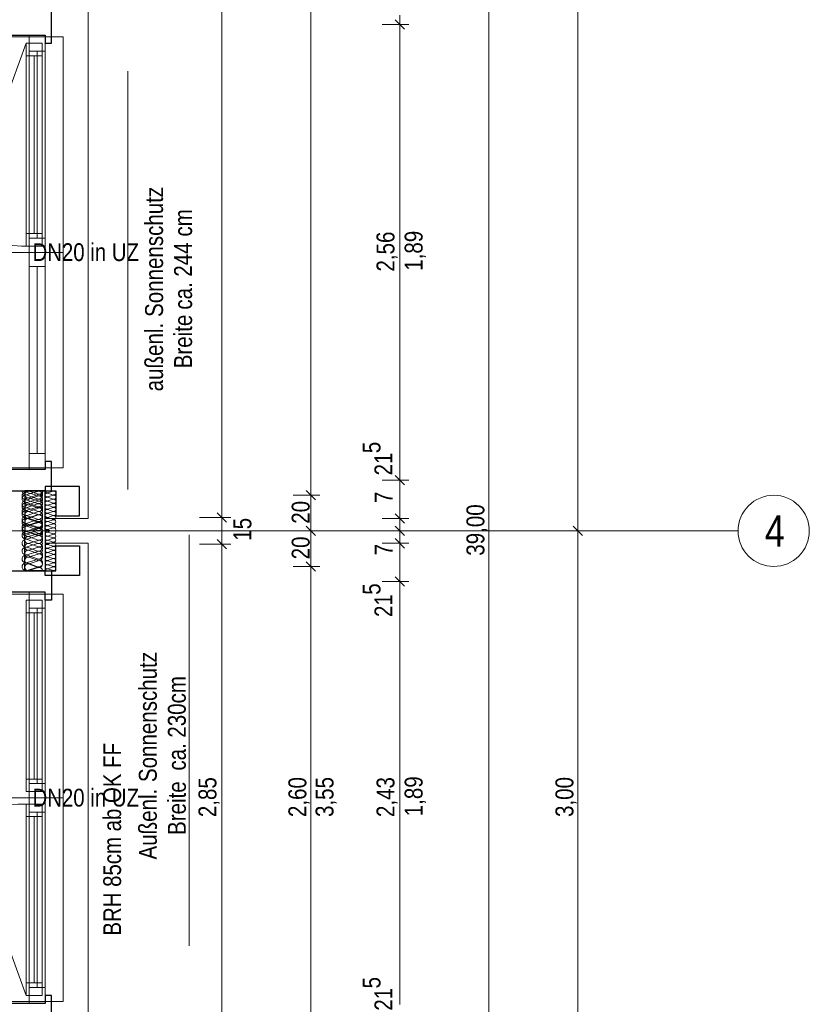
# Model space of a CAD drawing. Extents: x -620 to 3480, y 62 to 1107.
# Tile 117 of 244: x 5 to 93, y 548 to 658. Entities that reach past the tile are written whole.
import ezdxf
from ezdxf.lldxf.tags import DXFTag

# ---------------------------------------------------------------- set-up
doc = ezdxf.new("R2010")
doc.units = 0
doc.layers.get('0').update_dxf_attribs({"lineweight": 35})
for name, color, linetype, lineweight, true_color in [('30 -33 Aussenwände- 7 Fassade_ Elemente', 7, 'Continuous', 9, 0x00aacc), ('70 -72 Beschriftung- 1 Beschriftung allgemein', 7, 'Continuous', 9, 0xff6633), ('70 -76 Bemaßung- 2 Allgemein', 9, 'Continuous', 5, 0x808080)]:
    doc.layers.add(name, color=color, linetype=linetype, lineweight=lineweight, true_color=true_color)
for name, color, linetype, lineweight in [('30 -33 Aussenwände- 8 Sonnenschutz', 7, 'Continuous', 9), ('70 -71 Achsen- 1 Gebäudeachsen', 7, 'STRICHPUNKT2-A06G9GKV8I', 18), ('Detailelementbeschriftung', 7, 'Continuous', 9)]:
    doc.layers.add(name, color=color, linetype=linetype, lineweight=lineweight)
doc.styles.get("Standard").update_dxf_attribs({"font": 'ARIALN.TTF'})
tags = doc.linetypes.add('grob-A06G9GKW8I', pattern=[14, 3, -8, 3]).pattern_tags.tags
tags[8:9] = [DXFTag(74, 4), DXFTag(75, 0), DXFTag(340, '0'), DXFTag(46, 0.0), DXFTag(50, 0.0), DXFTag(44, 0.0), DXFTag(45, 0.0)]
tags[6:7] = [DXFTag(74, 4), DXFTag(75, 0), DXFTag(340, '0'), DXFTag(46, 0.0), DXFTag(50, 0.0), DXFTag(44, 0.0), DXFTag(45, 0.0)]
tags[4:5] = [DXFTag(74, 4), DXFTag(75, 0), DXFTag(340, '0'), DXFTag(46, 0.0), DXFTag(50, 0.0), DXFTag(44, 0.0), DXFTag(45, 0.0)]
tags = doc.linetypes.add('STRICHPUNKT2-A06G9GKV8I', pattern=[12.7, 6.35, -3.175, 0, -3.175]).pattern_tags.tags
tags[10:11] = [DXFTag(74, 4), DXFTag(75, 0), DXFTag(340, '0'), DXFTag(46, 0.0), DXFTag(50, 0.0), DXFTag(44, 0.0), DXFTag(45, 0.0)]
tags[8:9] = [DXFTag(74, 4), DXFTag(75, 0), DXFTag(340, '0'), DXFTag(46, 0.0), DXFTag(50, 0.0), DXFTag(44, 0.0), DXFTag(45, 0.0)]
tags[6:7] = [DXFTag(74, 4), DXFTag(75, 0), DXFTag(340, '0'), DXFTag(46, 0.0), DXFTag(50, 0.0), DXFTag(44, 0.0), DXFTag(45, 0.0)]
tags[4:5] = [DXFTag(74, 4), DXFTag(75, 0), DXFTag(340, '0'), DXFTag(46, 0.0), DXFTag(50, 0.0), DXFTag(44, 0.0), DXFTag(45, 0.0)]

# ---------------------------------------------------------------- blocks, each defined once
blk = doc.blocks.new('Referenz-A06G9GKX8I')
at = {"layer": '30 -33 Aussenwände- 7 Fassade_ Elemente', "color": 0, "linetype": 'Continuous', "ltscale": 0.13}
for p, q in [((12.43, 602.36), (12.43, 764.56)), ((5.79, 656.66), (7.59, 656.66)), ((5.79, 632.26), (5.79, 656.66)), ((7.59, 656.66), (7.59, 632.26)), ((5.44, 655.76), (7.24, 655.76)), ((5.44, 632.96), (5.44, 655.76)), ((7.24, 655.76), (7.24, 632.96)), ((7.24, 632.96), (5.44, 632.96)), ((5.79, 607.86), (5.79, 632.26)), ((5.79, 632.26), (7.59, 632.26)), ((7.59, 632.26), (7.59, 607.86)), ((7.59, 607.86), (5.79, 607.86)), ((0.63, 605.46), (7.59, 605.46)), ((5.56, 605.33), (5.91, 605.46)), ((5.56, 605.03), (6.71, 605.4)), ((5.56, 605.29), (6.71, 604.92)), ((6.79, 605.09), (5.79, 605.41)), ((7.59, 605.46), (7.59, 602.36)), ((7.89, 605.24), (8.49, 605.43)), ((6.71, 604.56), (5.56, 604.99)), ((6.71, 604.87), (5.56, 604.45)), ((5.56, 604.15), (6.71, 604.52)), ((5.56, 604.41), (6.71, 604.04)), ((5.79, 604.68), (6.79, 605.05)), ((6.79, 604.32), (5.79, 604.64)), ((5.79, 603.91), (6.79, 604.28)), ((8.49, 604.99), (7.89, 605.21)), ((7.89, 604.78), (8.49, 604.97)), ((8.49, 604.53), (7.89, 604.75)), ((7.89, 604.32), (8.49, 604.51)), ((8.49, 604.07), (7.89, 604.29)), ((6.71, 603.68), (5.56, 604.11)), ((6.71, 603.99), (5.56, 603.57)), ((5.56, 603.27), (6.71, 603.64)), ((5.56, 603.53), (6.71, 603.16)), ((6.71, 602.8), (5.56, 603.23)), ((6.71, 603.11), (5.56, 602.69)), ((6.79, 603.56), (5.79, 603.88)), ((5.79, 603.15), (6.79, 603.52)), ((6.79, 602.79), (5.79, 603.11)), ((7.89, 603.86), (8.49, 604.05)), ((8.49, 603.61), (7.89, 603.83)), ((7.89, 603.4), (8.49, 603.59)), ((8.49, 603.15), (7.89, 603.37)), ((7.89, 602.94), (8.49, 603.13)), ((5.56, 602.39), (6.71, 602.76)), ((5.56, 602.64), (6.71, 602.27)), ((6.71, 601.92), (5.56, 602.35)), ((6.71, 602.23), (5.56, 601.81)), ((5.79, 602.38), (6.79, 602.75)), ((6.79, 602.02), (5.79, 602.34)), ((5.79, 601.62), (6.79, 601.99)), ((7.59, 602.36), (12.43, 602.36)), ((7.88, 602.48), (8.48, 602.67)), ((8.48, 602.23), (7.88, 602.45)), ((7.88, 602.02), (8.48, 602.21)), ((8.48, 601.77), (7.88, 602)), ((8.48, 602.69), (7.89, 602.91)), ((5.56, 601.51), (6.71, 601.88)), ((5.56, 601.76), (6.71, 601.39)), ((6.71, 601.04), (5.56, 601.47)), ((6.71, 601.35), (5.56, 600.93)), ((6.71, 601.29), (5.56, 600.92)), ((5.56, 600.63), (6.71, 601)), ((5.56, 600.88), (6.71, 600.51)), ((5.56, 600.87), (6.71, 600.45)), ((6.79, 601.26), (5.79, 601.58)), ((6.79, 601.22), (6.08, 600.96)), ((6.79, 600.69), (6.08, 600.96)), ((6.71, 601.33), (6.37, 601.46)), ((7.88, 601.56), (8.48, 601.75)), ((8.48, 601.31), (7.88, 601.54)), ((7.88, 601.1), (8.48, 601.29)), ((7.88, 601.08), (8.21, 600.96)), ((7.88, 600.84), (8.21, 600.96)), ((7.88, 600.82), (8.48, 600.62)), ((5.56, 600.58), (5.91, 600.46)), ((6.71, 600.41), (5.56, 600.04)), ((5.56, 599.99), (6.71, 599.57)), ((6.79, 600.66), (5.79, 600.34)), ((5.79, 600.3), (6.79, 599.93)), ((6.79, 599.89), (5.79, 599.57)), ((8.48, 600.6), (7.88, 600.38)), ((7.88, 600.36), (8.48, 600.16)), ((8.48, 600.14), (7.88, 599.92)), ((7.88, 599.9), (8.48, 599.7)), ((6.71, 599.53), (5.56, 599.16)), ((5.56, 599.11), (6.71, 598.69)), ((6.71, 598.64), (5.56, 598.27)), ((5.79, 599.53), (6.79, 599.16)), ((6.79, 599.12), (5.79, 598.8)), ((5.79, 598.77), (6.79, 598.4)), ((7.59, 599.56), (12.43, 599.56)), ((7.59, 596.46), (7.59, 599.56)), ((8.48, 599.68), (7.88, 599.46)), ((7.88, 599.44), (8.48, 599.24)), ((8.48, 599.22), (7.89, 599)), ((7.89, 598.98), (8.49, 598.78)), ((8.49, 598.76), (7.89, 598.54)), ((12.43, 599.56), (12.43, 542.36)), ((5.56, 598.23), (6.71, 597.81)), ((6.71, 597.76), (5.56, 597.39)), ((6.79, 598.36), (5.79, 598.04)), ((5.79, 598), (6.79, 597.63)), ((6.79, 597.59), (5.79, 597.27)), ((7.89, 598.52), (8.49, 598.33)), ((8.49, 598.3), (7.89, 598.08)), ((7.89, 598.06), (8.49, 597.87)), ((8.49, 597.84), (7.89, 597.62)), ((7.89, 597.6), (8.49, 597.41)), ((0.63, 596.46), (7.59, 596.46)), ((5.56, 597.35), (6.71, 596.93)), ((6.71, 596.88), (5.56, 596.51)), ((5.79, 597.23), (6.79, 596.86)), ((6.79, 596.83), (5.79, 596.51)), ((8.49, 597.38), (7.89, 597.16)), ((7.89, 597.14), (8.49, 596.95)), ((8.49, 596.92), (7.89, 596.7)), ((7.89, 596.68), (8.49, 596.49)), ((5.79, 594.06), (5.79, 570.96)), ((7.59, 594.06), (5.79, 594.06)), ((7.59, 570.96), (7.59, 594.06)), ((5.79, 570.96), (7.59, 570.96)), ((5.79, 570.96), (5.79, 547.86)), ((7.59, 547.86), (7.59, 570.96)), ((7.24, 570.26), (5.44, 570.26)), ((5.44, 570.26), (5.44, 548.76)), ((7.24, 548.76), (7.24, 570.26)), ((5.44, 548.76), (7.24, 548.76)), ((5.79, 547.86), (7.59, 547.86))]:
    blk.add_line(p, q, dxfattribs=at)
at = {"layer": '30 -33 Aussenwände- 7 Fassade_ Elemente', "color": 0, "linetype": 'Continuous', "lineweight": -2, "ltscale": 0.25}
for p, q in [((8.29, 655.76), (8.29, 659.96)), ((2.49, 656.66), (7.59, 656.66)), ((7.59, 656.66), (7.59, 655.76)), ((7.59, 655.76), (8.29, 655.76)), ((7.59, 608.76), (7.59, 607.86)), ((8.29, 608.76), (7.59, 608.76)), ((8.29, 605.46), (8.29, 608.76)), ((7.59, 607.86), (2.49, 607.86)), ((2.49, 605.46), (8.29, 605.46)), ((7.59, 605.46), (5.29, 605.46)), ((5.29, 605.46), (5.29, 600.96)), ((7.59, 605.96), (7.59, 605.46)), ((11.43, 605.96), (7.59, 605.96)), ((7.59, 600.96), (7.59, 605.46)), ((7.59, 605.46), (8.79, 605.46)), ((8.79, 605.46), (8.79, 602.66)), ((11.43, 602.66), (11.43, 605.96)), ((8.79, 602.66), (11.43, 602.66)), ((5.29, 596.46), (5.29, 600.96)), ((7.59, 600.96), (7.59, 596.46)), ((8.79, 599.26), (11.43, 599.26)), ((8.79, 596.46), (8.79, 599.26)), ((11.43, 599.26), (11.43, 595.96)), ((2.49, 596.46), (8.29, 596.46)), ((7.59, 596.46), (5.29, 596.46)), ((7.59, 596.46), (8.79, 596.46)), ((7.59, 595.96), (7.59, 596.46)), ((8.29, 596.46), (8.29, 593.16)), ((11.43, 595.96), (7.59, 595.96)), ((7.59, 594.06), (2.49, 594.06)), ((7.59, 593.16), (7.59, 594.06)), ((8.29, 593.16), (7.59, 593.16)), ((7.59, 547.86), (2.49, 547.86)), ((7.59, 548.76), (7.59, 547.86)), ((8.29, 548.76), (7.59, 548.76)), ((8.29, 545.46), (8.29, 548.76))]:
    blk.add_line(p, q, dxfattribs=at)
at = {"layer": '30 -33 Aussenwände- 7 Fassade_ Elemente', "color": 0}
for p, q in [((5.79, 656.46), (0.59, 656.46)), ((5.79, 656.46), (7.59, 656.46)), ((5.79, 654.86), (5.79, 656.46)), ((7.59, 656.46), (9.59, 656.46)), ((7.59, 656.46), (7.59, 654.86)), ((9.59, 656.46), (9.59, 632.26)), ((5.79, 633.86), (5.79, 654.86)), ((5.79, 654.86), (7.59, 654.86)), ((6.69, 633.86), (6.69, 654.86)), ((7.59, 654.86), (7.59, 633.86)), ((7.59, 633.86), (5.79, 633.86)), ((5.79, 633.86), (5.79, 632.26)), ((7.59, 632.26), (7.59, 633.86)), ((5.79, 632.26), (0.59, 632.26)), ((5.79, 630.66), (5.79, 632.26)), ((5.79, 632.26), (7.59, 632.26)), ((7.59, 632.26), (9.59, 632.26)), ((7.59, 632.26), (7.59, 630.66)), ((9.59, 632.26), (9.59, 608.06)), ((5.79, 609.66), (5.79, 630.66)), ((5.79, 630.66), (7.59, 630.66)), ((6.69, 609.66), (6.69, 630.66)), ((7.59, 630.66), (7.59, 609.66)), ((5.79, 609.66), (5.79, 608.06)), ((7.59, 609.66), (5.79, 609.66)), ((7.59, 608.06), (7.59, 609.66)), ((0.59, 608.06), (5.79, 608.06)), ((5.79, 608.06), (7.59, 608.06)), ((9.59, 608.06), (7.59, 608.06)), ((5.79, 593.86), (0.59, 593.86)), ((5.44, 591.76), (5.44, 593.16)), ((5.44, 593.16), (7.24, 593.16)), ((5.79, 593.86), (7.59, 593.86)), ((5.79, 592.26), (5.79, 593.86)), ((7.24, 593.16), (7.24, 591.76)), ((7.59, 593.86), (9.59, 593.86)), ((7.59, 593.86), (7.59, 592.26)), ((9.59, 593.86), (9.59, 570.96)), ((7.59, 592.26), (5.79, 592.26)), ((7.59, 592.26), (7.59, 572.56)), ((5.44, 591.76), (7.24, 591.76)), ((5.44, 573.06), (5.44, 591.76)), ((6.34, 591.76), (6.34, 573.06)), ((7.24, 591.76), (7.24, 573.06)), ((5.44, 571.66), (5.44, 573.06)), ((7.24, 573.06), (5.44, 573.06)), ((5.79, 572.56), (5.79, 570.96)), ((7.59, 572.56), (5.79, 572.56)), ((7.24, 573.06), (7.24, 571.66)), ((7.59, 570.96), (7.59, 572.56)), ((0.59, 570.96), (5.79, 570.96)), ((7.24, 571.66), (5.44, 571.66)), ((5.79, 570.96), (7.59, 570.96)), ((5.79, 569.36), (5.79, 570.96)), ((7.59, 570.96), (7.59, 569.36)), ((9.59, 570.96), (7.59, 570.96)), ((9.59, 570.96), (9.59, 548.06)), ((5.79, 569.36), (7.59, 569.36)), ((5.79, 549.66), (5.79, 569.36)), ((6.69, 549.66), (6.69, 569.36)), ((7.59, 569.36), (7.59, 549.66)), ((7.59, 549.66), (5.79, 549.66)), ((5.79, 549.66), (5.79, 548.06)), ((7.59, 548.06), (7.59, 549.66)), ((0.59, 548.06), (5.79, 548.06)), ((5.79, 548.06), (7.59, 548.06)), ((9.59, 548.06), (7.59, 548.06))]:
    blk.add_line(p, q, dxfattribs=at)
at = {"layer": '30 -33 Aussenwände- 7 Fassade_ Elemente', "color": 0, "linetype": 'Continuous', "lineweight": 18, "ltscale": 0.18}
for p, q in [((5.79, 654.86), (5.79, 656.66)), ((5.79, 656.66), (7.59, 656.66)), ((7.59, 656.66), (7.59, 654.86)), ((5.44, 654.36), (5.44, 655.76)), ((5.44, 655.76), (7.24, 655.76)), ((7.24, 655.76), (7.24, 654.36)), ((7.24, 654.36), (5.44, 654.36)), ((7.59, 654.86), (5.79, 654.86)), ((6.34, 634.36), (6.34, 654.36)), ((6.69, 654.86), (6.69, 633.86)), ((5.44, 634.36), (7.24, 634.36)), ((5.44, 632.96), (5.44, 634.36)), ((7.24, 634.36), (7.24, 632.96)), ((7.24, 632.96), (5.44, 632.96)), ((5.79, 633.86), (7.59, 633.86)), ((5.79, 632.26), (5.79, 633.86)), ((7.59, 633.86), (7.59, 632.26)), ((5.79, 630.66), (5.79, 632.26)), ((5.79, 632.26), (7.59, 632.26)), ((7.59, 632.26), (7.59, 630.66)), ((7.59, 630.66), (5.79, 630.66)), ((6.69, 630.66), (6.69, 609.66)), ((5.79, 609.66), (7.59, 609.66)), ((5.79, 607.86), (5.79, 609.66)), ((7.59, 609.66), (7.59, 607.86)), ((7.59, 607.86), (5.79, 607.86)), ((5.79, 594.06), (7.59, 594.06)), ((5.79, 592.26), (5.79, 594.06)), ((7.59, 594.06), (7.59, 592.26)), ((7.59, 592.26), (5.79, 592.26)), ((6.69, 572.56), (6.69, 592.26)), ((5.79, 572.56), (7.59, 572.56)), ((5.79, 570.96), (5.79, 572.56)), ((7.59, 572.56), (7.59, 570.96)), ((7.59, 570.96), (5.79, 570.96)), ((5.79, 569.36), (5.79, 570.96)), ((7.59, 570.96), (7.59, 569.36)), ((5.44, 570.26), (7.24, 570.26)), ((5.44, 568.86), (5.44, 570.26)), ((7.24, 570.26), (7.24, 568.86)), ((7.24, 568.86), (5.44, 568.86)), ((7.59, 569.36), (5.79, 569.36)), ((6.34, 568.86), (6.34, 550.16)), ((5.44, 550.16), (7.24, 550.16)), ((5.44, 548.76), (5.44, 550.16)), ((7.24, 550.16), (7.24, 548.76)), ((5.79, 549.66), (7.59, 549.66)), ((5.79, 547.86), (5.79, 549.66)), ((7.59, 549.66), (7.59, 547.86)), ((7.24, 548.76), (5.44, 548.76)), ((7.59, 547.86), (5.79, 547.86))]:
    blk.add_line(p, q, dxfattribs=at)
at = {"layer": '30 -33 Aussenwände- 7 Fassade_ Elemente', "color": 0, "linetype": 'grob-A06G9GKW8I', "ltscale": 0.13}
for p, q in [((5.44, 655.76), (-2.36, 634.33)), ((5.44, 548.76), (-1.92, 568.96))]:
    blk.add_line(p, q, dxfattribs=at)
for centre, major_axis in [((5.44, 655.76), (-7.8, -21.42)), ((5.44, 548.76), (0, 21.5))]:
    blk.add_ellipse(centre, major_axis=major_axis, ratio=1, start_param=0, end_param=0.349066, dxfattribs=at)
at = {"layer": '30 -33 Aussenwände- 7 Fassade_ Elemente', "color": 0, "linetype": 'Continuous', "ltscale": 0.13}
for centre, major_axis, end_param in [((5.43, 605.45), (-0.44, 0.006), 1.896254), ((5.43, 604.87), (0.135, 0.419), 1.254884), ((5.43, 605.75), (-0.329, -0.292), 1.157172), ((5.67, 605.04), (0.117, 0.364), 3.765224), ((6.85, 605.34), (-0.135, -0.419), 2.160679), ((6.85, 604.98), (-0.135, -0.419), 3.765224), ((6.9, 605.45), (-0.117, -0.364), 1.896254), ((7.82, 604.99), (0.071, 0.219), 3.764652), ((7.82, 605.45), (-0.23, 0.003), 1.896254), ((8.56, 605.21), (-0.071, -0.219), 3.765224), ((5.43, 604.87), (-0.356, 0.258), 1.254884), ((5.43, 604.57), (0.135, 0.419), 3.764652), ((5.43, 603.99), (0.135, 0.419), 3.764652), ((5.43, 603.99), (-0.356, 0.258), 1.254884), ((5.43, 603.69), (0.135, 0.419), 3.764652), ((5.43, 604.87), (-0.356, -0.258), 1.254884), ((5.43, 603.99), (0.135, 0.419), 1.254884), ((5.67, 604.28), (0.117, 0.364), 3.765224), ((6.85, 604.46), (0.356, 0.258), 1.255075), ((6.85, 604.46), (-0.135, -0.419), 3.765224), ((6.85, 604.1), (-0.135, -0.419), 3.765224), ((6.85, 604.46), (-0.135, -0.419), 1.255075), ((6.9, 604.69), (-0.117, -0.364), 3.764652), ((6.9, 603.92), (-0.117, -0.364), 3.764652), ((6.85, 604.46), (0.356, -0.258), 1.255075), ((7.82, 604.53), (0.071, 0.219), 3.764652), ((7.82, 604.07), (0.071, 0.219), 3.764652), ((8.56, 604.75), (-0.071, -0.219), 3.765224), ((8.56, 604.29), (-0.071, -0.219), 3.765224), ((5.43, 603.11), (0.135, 0.419), 3.764652), ((5.43, 603.11), (-0.356, 0.258), 1.254884), ((5.43, 602.81), (0.135, 0.419), 3.764652), ((5.43, 602.81), (-0.356, 0.258), 1.254884), ((5.43, 603.99), (-0.356, -0.258), 1.254884), ((5.43, 603.11), (0.135, 0.419), 1.254884), ((5.43, 602.81), (0.135, 0.419), 1.254884), ((5.67, 603.51), (0.117, 0.364), 3.765224), ((5.67, 602.75), (0.117, 0.364), 3.765224), ((5.67, 602.75), (0.117, 0.364), 1.255075), ((6.85, 603.57), (-0.135, -0.419), 3.765224), ((6.85, 603.57), (0.356, 0.258), 1.255075), ((6.85, 603.22), (-0.135, -0.419), 3.765224), ((6.85, 603.57), (-0.135, -0.419), 1.255075), ((6.85, 602.69), (-0.135, -0.419), 3.765224), ((6.9, 603.15), (-0.117, -0.364), 3.764652), ((6.9, 603.15), (0.31, 0.225), 1.254884), ((6.85, 603.57), (0.356, -0.258), 1.255075), ((6.9, 603.15), (0.31, -0.225), 1.254884), ((7.82, 603.62), (0.071, 0.219), 3.764652), ((7.81, 603.16), (0.071, 0.219), 3.764652), ((8.56, 602.91), (-0.071, -0.219), 3.765224), ((8.56, 603.83), (-0.071, -0.219), 3.765224), ((8.56, 603.37), (-0.071, -0.219), 3.765224), ((5.43, 602.23), (0.135, 0.419), 3.764652), ((5.43, 601.93), (0.135, 0.419), 3.764652), ((5.43, 601.93), (-0.356, 0.258), 1.254884), ((5.43, 603.11), (-0.356, -0.258), 1.254884), ((5.43, 602.81), (-0.356, -0.258), 1.254884), ((5.43, 601.93), (0.135, 0.419), 1.254884), ((5.67, 602.75), (-0.31, 0.225), 1.255075), ((5.67, 601.98), (0.117, 0.364), 3.765224), ((5.67, 601.98), (-0.31, 0.225), 1.255075), ((5.67, 602.75), (-0.31, -0.225), 1.255075), ((5.67, 601.98), (0.117, 0.364), 1.255075), ((6.85, 602.34), (-0.135, -0.419), 3.765224), ((6.85, 602.34), (0.356, 0.258), 1.255075), ((6.85, 601.81), (-0.135, -0.419), 3.765224), ((6.85, 602.34), (-0.135, -0.419), 1.255075), ((6.85, 601.46), (-0.135, -0.419), 3.765224), ((6.85, 601.46), (0.356, 0.258), 1.255075), ((6.9, 603.15), (-0.117, -0.364), 1.254884), ((6.9, 602.39), (0.31, 0.225), 1.254884), ((6.9, 602.39), (-0.117, -0.364), 3.764652), ((6.9, 602.39), (-0.117, -0.364), 1.254884), ((6.9, 601.62), (0.31, 0.225), 1.254884), ((6.85, 602.34), (0.356, -0.258), 1.255075), ((6.9, 602.39), (0.31, -0.225), 1.254884), ((7.81, 602.7), (0.071, 0.219), 3.764652), ((7.81, 602.24), (0.071, 0.219), 3.764652), ((7.81, 602.24), (-0.186, 0.135), 1.254884), ((7.81, 601.78), (0.071, 0.219), 3.764652), ((7.81, 602.24), (0.071, 0.219), 1.254884), ((7.81, 602.24), (-0.186, -0.135), 1.254884), ((7.81, 601.78), (0.071, 0.219), 1.254884), ((8.56, 602.45), (-0.071, -0.219), 3.765224), ((8.55, 601.99), (0.186, 0.135), 1.255075), ((8.55, 601.99), (-0.071, -0.219), 3.765224), ((8.55, 601.99), (0.186, -0.135), 1.255075), ((5.43, 601.34), (0.135, 0.419), 3.764652), ((5.43, 601.34), (-0.423, 0.121), 2.160679), ((5.43, 601.05), (-0.356, 0.258), 1.254884), ((5.43, 600.46), (0.135, 0.419), 3.765224), ((5.43, 600.46), (0.135, 0.419), 1.896254), ((5.43, 601.93), (-0.356, -0.258), 1.254884), ((5.43, 601.05), (0.135, 0.419), 1.254884), ((5.43, 600.46), (0.135, 0.419), 1.255075), ((5.67, 601.21), (0.117, 0.364), 2.619647), ((5.67, 600.7), (-0.283, 0.257), 2.619647), ((5.67, 601.98), (-0.31, -0.225), 1.255075), ((6.85, 601.75), (-0.135, -0.419), 1.157172), ((6.85, 600.93), (-0.135, -0.419), 3.765224), ((6.85, 600.87), (0.356, 0.258), 1.254884), ((6.85, 601.46), (-0.135, -0.419), 1.255075), ((6.85, 600.58), (0.423, -0.121), 2.160679), ((6.9, 601.62), (-0.117, -0.364), 1.254884), ((6.9, 600.86), (0.369, 0.102), 1.613483), ((6.9, 601.06), (-0.117, -0.364), 1.613483), ((6.85, 601.46), (0.356, -0.258), 1.255075), ((6.85, 600.87), (0.356, -0.258), 1.254884), ((6.9, 601.62), (0.31, -0.225), 1.254884), ((7.81, 601.78), (-0.186, 0.135), 1.254884), ((7.81, 601.32), (-0.186, 0.135), 1.254884), ((7.81, 600.86), (0.071, 0.219), 1.434048), ((7.81, 601.06), (-0.207, -0.1), 1.434048), ((7.81, 601.78), (-0.186, -0.135), 1.254884), ((7.81, 601.32), (0.071, 0.219), 1.254884), ((7.81, 601.32), (-0.186, -0.135), 1.254884), ((7.81, 600.6), (0.07, 0.219), 1.254884), ((8.55, 601.99), (-0.071, -0.219), 1.255075), ((8.55, 601.53), (-0.071, -0.219), 3.765224), ((8.55, 601.53), (0.186, 0.135), 1.255075), ((8.55, 601.53), (-0.071, -0.219), 1.255075), ((8.55, 601.07), (0.198, -0.116), 2.411197), ((8.55, 600.84), (-0.07, -0.219), 2.411197), ((8.55, 601.53), (0.186, -0.135), 1.255075), ((5.43, 600.46), (-0.356, 0.258), 1.255075), ((5.43, 599.57), (0.135, 0.419), 3.765224), ((5.43, 599.57), (-0.356, 0.258), 1.255075), ((5.43, 601.05), (-0.356, -0.258), 1.254884), ((5.43, 600.46), (-0.356, -0.258), 1.255075), ((5.43, 599.57), (0.135, 0.419), 1.255075), ((5.43, 600.17), (0.135, 0.419), 1.157172), ((5.67, 599.93), (0.117, 0.364), 3.765224), ((5.67, 599.93), (-0.31, 0.225), 1.255075), ((5.67, 599.93), (0.117, 0.364), 1.255075), ((5.67, 599.93), (-0.31, -0.225), 1.255075), ((6.85, 600.87), (-0.135, -0.419), 1.254884), ((6.85, 599.99), (0.356, 0.258), 1.254884), ((6.85, 599.99), (-0.135, -0.419), 3.764652), ((6.85, 599.99), (-0.135, -0.419), 1.254884), ((6.9, 600.29), (0.31, 0.225), 1.254884), ((6.9, 600.29), (-0.117, -0.364), 1.254884), ((6.9, 599.53), (-0.117, -0.364), 3.764652), ((6.9, 599.53), (0.31, 0.225), 1.254884), ((6.85, 599.99), (0.356, -0.258), 1.254884), ((6.9, 600.29), (0.31, -0.225), 1.254884), ((6.9, 599.53), (0.31, -0.225), 1.254884), ((7.81, 600.6), (-0.186, 0.135), 1.254884), ((7.81, 600.14), (0.07, 0.219), 3.764652), ((7.81, 600.14), (-0.186, 0.135), 1.254884), ((7.81, 599.68), (0.07, 0.219), 3.764652), ((7.81, 599.68), (-0.186, 0.135), 1.254884), ((7.81, 600.6), (-0.186, -0.135), 1.254884), ((7.81, 600.14), (0.07, 0.219), 1.254884), ((7.81, 600.14), (-0.186, -0.135), 1.254884), ((7.81, 599.68), (0.07, 0.219), 1.254884), ((8.55, 600.38), (-0.07, -0.219), 3.765224), ((8.55, 600.38), (0.186, 0.135), 1.255075), ((8.55, 600.38), (-0.07, -0.219), 1.255075), ((8.55, 599.92), (0.186, 0.135), 1.255075), ((8.55, 599.92), (-0.07, -0.219), 3.765224), ((8.55, 599.92), (-0.07, -0.219), 1.255075), ((8.56, 599.46), (-0.07, -0.219), 3.765224), ((8.55, 600.38), (0.186, -0.135), 1.255075), ((8.55, 599.92), (0.186, -0.135), 1.255075), ((5.43, 598.69), (0.135, 0.419), 3.765224), ((5.43, 599.57), (-0.356, -0.258), 1.255075), ((5.67, 599.17), (0.117, 0.364), 3.765224), ((5.67, 599.17), (-0.31, 0.225), 1.255075), ((5.67, 598.4), (0.117, 0.364), 3.765224), ((5.67, 599.17), (0.117, 0.364), 1.255075), ((5.67, 599.17), (-0.31, -0.225), 1.255075), ((6.85, 599.11), (-0.135, -0.419), 3.764652), ((6.85, 599.11), (0.356, 0.258), 1.254884), ((6.85, 599.11), (-0.135, -0.419), 1.254884), ((6.85, 598.23), (-0.135, -0.419), 3.764652), ((6.9, 599.53), (-0.117, -0.364), 1.254884), ((6.9, 598.76), (0.31, 0.225), 1.254884), ((6.9, 598.76), (-0.117, -0.364), 3.764652), ((6.85, 599.11), (0.356, -0.258), 1.254884), ((6.9, 598.76), (0.31, -0.225), 1.254884), ((7.81, 599.22), (0.07, 0.219), 3.764652), ((7.81, 598.76), (0.07, 0.219), 3.764652), ((7.81, 599.68), (-0.186, -0.135), 1.254884), ((8.56, 599), (-0.07, -0.219), 3.765224), ((8.56, 598.54), (-0.07, -0.219), 3.765224), ((5.43, 597.81), (0.135, 0.419), 3.765224), ((5.67, 597.64), (0.117, 0.364), 3.765224), ((6.85, 597.34), (-0.135, -0.419), 3.764652), ((6.9, 598.76), (-0.117, -0.364), 1.254884), ((6.9, 597.99), (-0.117, -0.364), 3.764652), ((6.9, 597.23), (-0.117, -0.364), 3.764652), ((7.82, 598.3), (0.07, 0.219), 3.764652), ((7.82, 597.84), (0.07, 0.219), 3.764652), ((7.82, 597.38), (0.07, 0.219), 3.764652), ((8.56, 598.08), (-0.07, -0.219), 3.765224), ((8.56, 597.62), (-0.07, -0.219), 3.765224), ((5.43, 596.93), (0.135, 0.419), 3.765224), ((5.67, 596.87), (0.117, 0.364), 3.765224), ((6.85, 596.46), (0.44, -0.006), 1.896254), ((6.9, 596.46), (0.383, -0.005), 1.896254), ((7.82, 596.92), (0.07, 0.219), 3.764652), ((7.82, 596.46), (0.07, 0.219), 1.896254), ((8.56, 597.16), (-0.07, -0.219), 3.765224), ((8.56, 596.71), (-0.07, -0.219), 3.765224)]:
    blk.add_ellipse(centre, major_axis=major_axis, ratio=1, start_param=0, end_param=end_param, dxfattribs=at)
at = {"layer": '30 -33 Aussenwände- 8 Sonnenschutz', "color": 0, "linetype": 'Continuous', "ltscale": 0.13}
blk.add_line((16.86, 652.62), (16.86, 605.62), dxfattribs=at)
at = {"layer": '70 -71 Achsen- 1 Gebäudeachsen', "color": 0, "linetype": 'Continuous', "ltscale": 0.18}
for p, q in [((86.89, 604.05), (87.2, 604.28)), ((87.2, 604.28), (87.54, 604.48)), ((87.54, 604.48), (87.9, 604.65)), ((87.9, 604.65), (88.27, 604.78)), ((88.27, 604.78), (88.65, 604.88)), ((88.65, 604.88), (89.03, 604.94)), ((89.03, 604.94), (89.43, 604.96)), ((89.43, 604.96), (89.82, 604.94)), ((89.82, 604.94), (90.21, 604.88)), ((90.21, 604.88), (90.59, 604.78)), ((90.59, 604.78), (90.96, 604.65)), ((90.96, 604.65), (91.31, 604.48)), ((91.31, 604.48), (91.65, 604.28)), ((91.65, 604.28), (91.96, 604.05)), ((85.9, 602.84), (86.1, 603.18)), ((86.1, 603.18), (86.33, 603.49)), ((86.33, 603.49), (86.6, 603.79)), ((86.6, 603.79), (86.89, 604.05)), ((91.96, 604.05), (92.26, 603.79)), ((92.26, 603.79), (92.52, 603.49)), ((92.52, 603.49), (92.75, 603.18)), ((92.75, 603.18), (92.95, 602.84)), ((85.5, 601.74), (85.6, 602.12)), ((85.6, 602.12), (85.73, 602.49)), ((85.73, 602.49), (85.9, 602.84)), ((92.95, 602.84), (93.12, 602.49)), ((93.12, 602.49), (93.25, 602.12)), ((93.25, 602.12), (93.35, 601.74)), ((85.43, 600.96), (85.45, 601.35)), ((85.45, 600.57), (85.43, 600.96)), ((85.45, 601.35), (85.5, 601.74)), ((93.35, 601.74), (93.41, 601.35)), ((93.41, 601.35), (93.43, 600.96)), ((93.43, 600.96), (93.41, 600.57)), ((85.5, 600.18), (85.45, 600.57)), ((85.6, 599.8), (85.5, 600.18)), ((85.73, 599.43), (85.6, 599.8)), ((93.25, 599.8), (93.12, 599.43)), ((93.35, 600.18), (93.25, 599.8)), ((93.41, 600.57), (93.35, 600.18)), ((85.9, 599.07), (85.73, 599.43)), ((86.1, 598.73), (85.9, 599.07)), ((86.33, 598.42), (86.1, 598.73)), ((92.75, 598.73), (92.52, 598.42)), ((92.95, 599.07), (92.75, 598.73)), ((93.12, 599.43), (92.95, 599.07)), ((86.6, 598.13), (86.33, 598.42)), ((86.89, 597.87), (86.6, 598.13)), ((87.2, 597.63), (86.89, 597.87)), ((87.54, 597.43), (87.2, 597.63)), ((91.65, 597.63), (91.31, 597.43)), ((91.96, 597.87), (91.65, 597.63)), ((92.26, 598.13), (91.96, 597.87)), ((92.52, 598.42), (92.26, 598.13)), ((87.9, 597.26), (87.54, 597.43)), ((88.27, 597.13), (87.9, 597.26)), ((88.65, 597.03), (88.27, 597.13)), ((89.03, 596.98), (88.65, 597.03)), ((89.43, 596.96), (89.03, 596.98)), ((89.82, 596.98), (89.43, 596.96)), ((90.21, 597.03), (89.82, 596.98)), ((90.59, 597.13), (90.21, 597.03)), ((90.96, 597.26), (90.59, 597.13)), ((91.31, 597.43), (90.96, 597.26))]:
    blk.add_line(p, q, dxfattribs=at)
at = {"layer": '70 -71 Achsen- 1 Gebäudeachsen', "color": 0, "linetype": 'STRICHPUNKT2-A06G9GKV8I', "ltscale": 0.18}
blk.add_line((-562.01, 600.96), (85.43, 600.96), dxfattribs=at)
at = {"layer": '70 -72 Beschriftung- 1 Beschriftung allgemein', "color": 0, "linetype": 'Continuous', "ltscale": 0.13}
blk.add_line((23.76, 600.53), (23.76, 554.33), dxfattribs=at)
at = {"layer": '70 -76 Bemaßung- 2 Allgemein', "color": 0, "linetype": 'Continuous', "ltscale": 0.13}
for p, q in [((57.43, 212.02), (57.43, 989.9)), ((67.43, 602.02), (67.43, 764.9)), ((37.43, 606.02), (37.43, 760.9)), ((27.43, 603.52), (27.43, 757.4)), ((47.96, 657.33), (46.9, 658.39)), ((46.9, 658.39), (47.96, 657.33)), ((47.43, 657.36), (47.43, 658.92)), ((47.43, 658.36), (47.43, 656.8)), ((45.43, 657.86), (48.43, 657.86)), ((45.43, 657.86), (48.43, 657.86)), ((47.43, 607.72), (47.43, 656.8)), ((47.43, 607.72), (47.43, 608.78)), ((47.43, 606.16), (47.43, 607.72)), ((47.43, 606.16), (47.43, 607.72)), ((45.43, 606.66), (48.43, 606.66)), ((45.43, 606.66), (48.43, 606.66)), ((47.96, 606.13), (46.9, 607.19)), ((47.96, 606.13), (46.9, 607.19)), ((47.43, 602.36), (47.43, 606.66)), ((37.96, 604.43), (36.9, 605.49)), ((36.9, 605.49), (37.96, 604.43)), ((37.43, 604.46), (37.43, 606.02)), ((37.43, 605.46), (37.43, 603.9)), ((27.43, 603.52), (27.43, 604.58)), ((35.43, 604.96), (38.43, 604.96)), ((35.43, 604.96), (38.43, 604.96)), ((47.43, 603.42), (47.43, 604.48)), ((27.43, 601.46), (27.43, 603.52)), ((27.43, 601.46), (27.43, 603.52)), ((37.43, 602.02), (37.43, 603.9)), ((47.43, 601.86), (47.43, 603.42)), ((47.43, 602.02), (47.43, 603.08)), ((24.93, 602.46), (28.43, 602.46)), ((24.93, 602.46), (28.43, 602.46)), ((27.43, 599.46), (27.43, 602.46)), ((37.43, 600.46), (37.43, 602.02)), ((45.43, 602.36), (48.43, 602.36)), ((45.43, 602.36), (48.43, 602.36)), ((47.96, 601.83), (46.9, 602.89)), ((46.9, 602.89), (47.96, 601.83)), ((47.43, 602.86), (47.43, 601.3)), ((47.43, 600.96), (47.43, 602.36)), ((47.43, 600.46), (47.43, 602.02)), ((67.43, 600.46), (67.43, 602.02)), ((35.43, 600.96), (38.43, 600.96)), ((35.43, 600.96), (38.43, 600.96)), ((36.9, 601.49), (37.96, 600.43)), ((37.96, 600.43), (36.9, 601.49)), ((37.43, 601.46), (37.43, 599.9)), ((45.43, 600.96), (48.43, 600.96)), ((45.43, 600.96), (48.43, 600.96)), ((46.9, 601.49), (47.96, 600.43)), ((47.96, 600.43), (46.9, 601.49)), ((47.43, 600.62), (47.43, 601.68)), ((47.43, 601.46), (47.43, 599.9)), ((47.43, 601.3), (47.43, 600.24)), ((47.43, 599.56), (47.43, 600.96)), ((66.9, 601.49), (67.96, 600.43)), ((67.96, 600.43), (66.9, 601.49)), ((67.43, 601.46), (67.43, 599.9)), ((70.43, 600.96), (68.43, 600.96)), ((70.43, 600.96), (68.43, 600.96)), ((27.43, 600.46), (27.43, 598.4)), ((27.43, 600.46), (27.43, 598.4)), ((37.43, 598.02), (37.43, 599.9)), ((47.96, 599.03), (46.9, 600.09)), ((46.9, 600.09), (47.96, 599.03)), ((47.43, 599.06), (47.43, 600.62)), ((47.43, 600.06), (47.43, 598.5)), ((47.43, 599.9), (47.43, 598.84)), ((67.43, 542.02), (67.43, 599.9)), ((24.93, 599.46), (28.43, 599.46)), ((24.93, 599.46), (28.43, 599.46)), ((45.43, 599.56), (48.43, 599.56)), ((45.43, 599.56), (48.43, 599.56)), ((47.43, 595.26), (47.43, 599.56)), ((27.43, 598.4), (27.43, 597.34)), ((27.43, 543.52), (27.43, 598.4)), ((37.43, 596.46), (37.43, 598.02)), ((47.43, 598.5), (47.43, 597.44)), ((35.43, 596.96), (38.43, 596.96)), ((35.43, 596.96), (38.43, 596.96)), ((37.96, 596.43), (36.9, 597.49)), ((36.9, 597.49), (37.96, 596.43)), ((37.43, 597.46), (37.43, 595.9)), ((37.43, 546.02), (37.43, 595.9)), ((46.9, 595.79), (47.96, 594.73)), ((46.9, 595.79), (47.96, 594.73)), ((47.43, 595.76), (47.43, 594.2)), ((47.43, 595.76), (47.43, 594.2)), ((45.43, 595.26), (48.43, 595.26)), ((45.43, 595.26), (48.43, 595.26)), ((47.43, 594.2), (47.43, 593.14)), ((47.43, 547.72), (47.43, 594.2)), ((47.43, 547.72), (47.43, 548.78))]:
    blk.add_line(p, q, dxfattribs=at)
at = {"layer": '70 -76 Bemaßung- 2 Allgemein', "color": 0, "linetype": 'Continuous', "lineweight": 20, "ltscale": 0.2}
for p, q in [((27.96, 601.93), (26.9, 602.99)), ((27.96, 601.93), (26.9, 602.99)), ((26.9, 599.99), (27.96, 598.93)), ((26.9, 599.99), (27.96, 598.93))]:
    blk.add_line(p, q, dxfattribs=at)
at = {"layer": '30 -33 Aussenwände- 7 Fassade_ Elemente', "color": 0, "linetype": 'ByBlock', "ltscale": 0.13, "insert": (14.11, 555.48), "char_height": 2, "attachment_point": 1, "rotation": 90}
blk.add_mtext('{\\fArial Narrow;BRH 85cm ab OK FF}', dxfattribs=at)
at = {"layer": '30 -33 Aussenwände- 8 Sonnenschutz', "color": 0, "linetype": 'Continuous', "ltscale": 0.13, "char_height": 2.0138, "attachment_point": 1, "rotation": 90}
for s, insert in [('{\\fArial Narrow;Sonnenschutz}', (18.81, 625)), ('{\\fArial Narrow;cm}', (22.07, 634.03)), ('{\\fArial Narrow;244}', (22.07, 629.52)), ('{\\fArial Narrow;ca.}', (22.07, 625.82)), ('{\\fArial Narrow;Breite}', (22.07, 619.23)), ('{\\fArial Narrow;außenl.}', (18.81, 616.64))]:
    blk.add_mtext(s, dxfattribs=dict(at, insert=insert))
at = {"layer": '70 -71 Achsen- 1 Gebäudeachsen', "color": 0, "linetype": 'Continuous', "ltscale": 0.18, "insert": (88.43, 602.72), "char_height": 3.5241, "attachment_point": 1}
blk.add_mtext('{\\fArial Narrow;4}', dxfattribs=at)
at = {"layer": '70 -72 Beschriftung- 1 Beschriftung allgemein', "color": 0, "linetype": 'Continuous', "ltscale": 0.13, "char_height": 2.0138, "attachment_point": 1, "rotation": 90}
for s, insert in [('{\\fArial Narrow;Sonnenschutz}', (18.11, 572.73)), ('{\\fArial Narrow;230cm}', (21.37, 577.72)), ('{\\fArial Narrow;ca.}', (21.37, 574.02)), ('{\\fArial Narrow;Breite}', (21.37, 566.79)), ('{\\fArial Narrow;Außenl.}', (18.11, 564.03))]:
    blk.add_mtext(s, dxfattribs=dict(at, insert=insert))
at = {"layer": '70 -76 Bemaßung- 2 Allgemein', "color": 0, "linetype": 'Continuous', "ltscale": 0.13, "char_height": 2.0138, "attachment_point": 1, "rotation": 90}
for s, insert in [('{\\fArial Narrow;2,56}', (44.81, 630.1)), ('{\\fArial Narrow;1,89}', (47.97, 630.19)), ('{\\fArial Narrow;5}', (43.24, 609.69)), ('{\\fArial Narrow;21}', (44.58, 607.19)), ('{\\fArial Narrow;7}', (44.6, 604.08)), ('{\\fArial Narrow;20}', (35.28, 601.76)), ('{\\fArial Narrow;39,00}', (54.91, 598.17)), ('{\\fArial Narrow;15}', (28.73, 599.85)), ('{\\fArial Narrow;20}', (35.28, 597.76)), ('{\\fArial Narrow;7}', (44.6, 598.21)), ('{\\fArial Narrow;5}', (43.24, 593.78)), ('{\\fArial Narrow;21}', (44.58, 591.28)), ('{\\fArial Narrow;2,85}', (24.81, 568.79)), ('{\\fArial Narrow;2,60}', (34.91, 568.8)), ('{\\fArial Narrow;3,55}', (37.96, 568.81)), ('{\\fArial Narrow;2,43}', (44.81, 568.8)), ('{\\fArial Narrow;1,89}', (47.97, 568.89)), ('{\\fArial Narrow;3,00}', (64.91, 568.81)), ('{\\fArial Narrow;5}', (43.24, 549.54)), ('{\\fArial Narrow;21}', (44.58, 547.04))]:
    blk.add_mtext(s, dxfattribs=dict(at, insert=insert))
blk = doc.blocks.new('Einzeiliger Text-A06G9GR38I')
at = {"color": 0, "lineweight": -2, "insert": (6.16, 571.98), "char_height": 2, "attachment_point": 1}
blk.add_mtext('{\\fArial Narrow;DN20 in UZ}', dxfattribs=at)
blk = doc.blocks.new('Einzeiliger Text-A06G9GRB8I')
at = {"color": 0, "lineweight": -2, "insert": (6.16, 633.28), "char_height": 2, "attachment_point": 1}
blk.add_mtext('{\\fArial Narrow;DN20 in UZ}', dxfattribs=at)

msp = doc.modelspace()

# ---------------------------------------------------------------- block references
at = {"color": 8, "lineweight": 25, "ltscale": 0.25, "true_color": 0x808080}
msp.add_blockref('Referenz-A06G9GKX8I', (0, 0), dxfattribs=at)
at = {"layer": 'Detailelementbeschriftung', "ltscale": 0.13}
for name in ['Einzeiliger Text-A06G9GRB8I', 'Einzeiliger Text-A06G9GR38I']:
    msp.add_blockref(name, (0, 0), dxfattribs=at)

doc.saveas('drawing.dxf')
